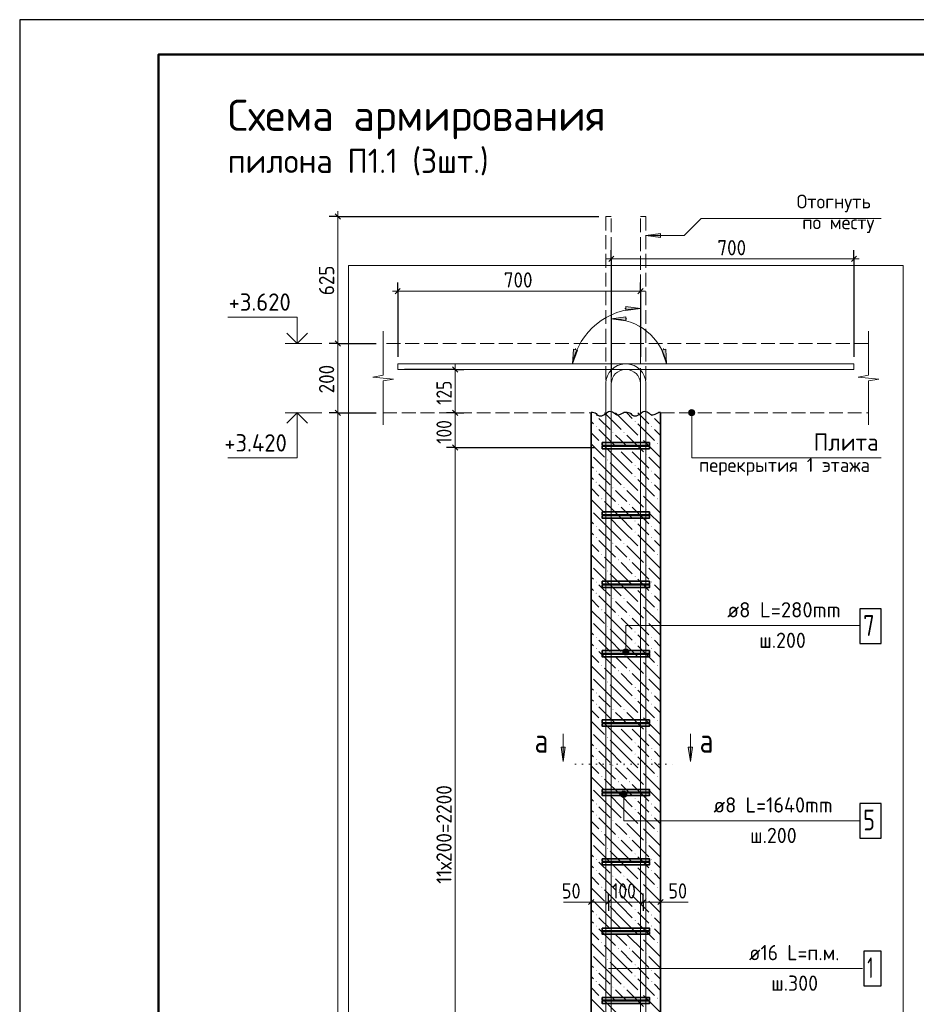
# Model space of a CAD drawing. Header units: millimetres. Extents: x 0 to 42000, y 0 to 29700.
# Tile 5 of 15: x 0 to 12930, y 15502 to 29700. Entities that reach past the tile are written whole.
import ezdxf

# ---------------------------------------------------------------- set-up
doc = ezdxf.new("R2010")
doc.units = ezdxf.units.MM
doc.linetypes.add('______2', pattern=[270, 200, -70])
doc.linetypes.add('______9', pattern=[100, 0, -100])
for name, color, linetype, lineweight in [('S1 Продольная арматура', 52, 'Continuous', 25), ('Standard', 7, 'Continuous', 25), ('ЖБ Перекрытие верхний уровень', 7, 'Continuous', 18), ('Заголовок чертежа', 7, 'Continuous', 25), ('Затяжка', 52, 'Continuous', 25), ('Позиционная метка диаметр_ шаг', 7, 'Continuous', 13), ('Позиционная метка линия выноска', 7, 'Continuous', 13), ('Примечания', 7, 'Continuous', 13), ('Размерная выноска', 7, 'Continuous', 13), ('Узлы символ', 7, 'Continuous', 25), ('Хомут', 52, 'Continuous', 25)]:
    doc.layers.add(name, color=color, linetype=linetype, lineweight=lineweight)
doc.layers.add('ЖБ Пилон', color=7, linetype='______2', lineweight=13, true_color=0xa0a0a0)
doc.styles.add('ISOCPEUR', font='txt')

msp = doc.modelspace()

# ---------------------------------------------------------------- hatches: boundary and pattern name
at = {"layer": 'ЖБ Пилон', "linetype": 'Continuous', "lineweight": 18, "transparency": 33554687}
for points in [[(8308, 23991), (8314, 23997), (8321, 23991), (8314, 23984)], [(9108, 23991), (9114, 23997), (9121, 23991), (9114, 23984)], [(8868, 23911), (8874, 23917), (8881, 23911), (8874, 23904)], [(8308, 23831), (8314, 23837), (8321, 23831), (8314, 23824)], [(8548, 23751), (8554, 23757), (8561, 23751), (8554, 23744)], [(8708, 23751), (8714, 23757), (8721, 23751), (8714, 23744)], [(9108, 23831), (9114, 23837), (9121, 23831), (9114, 23824)], [(8388, 23591), (8394, 23597), (8401, 23591), (8394, 23584)], [(8948, 23671), (8954, 23677), (8961, 23671), (8954, 23664)], [(9188, 23591), (9194, 23597), (9201, 23591), (9194, 23584)], [(8628, 23511), (8634, 23517), (8641, 23511), (8634, 23504)], [(8788, 23511), (8794, 23517), (8801, 23511), (8794, 23504)], [(9028, 23431), (9034, 23437), (9041, 23431), (9034, 23424)], [(8468, 23351), (8474, 23357), (8481, 23351), (8474, 23344)], [(8308, 23191), (8314, 23197), (8321, 23191), (8314, 23184)], [(8868, 23271), (8874, 23277), (8881, 23271), (8874, 23264)], [(9108, 23191), (9114, 23197), (9121, 23191), (9114, 23184)], [(8308, 23031), (8314, 23037), (8321, 23031), (8314, 23024)], [(8868, 23111), (8874, 23117), (8881, 23111), (8874, 23104)], [(9108, 23031), (9114, 23037), (9121, 23031), (9114, 23024)], [(8548, 22951), (8554, 22957), (8561, 22951), (8554, 22944)], [(8708, 22951), (8714, 22957), (8721, 22951), (8714, 22944)], [(8948, 22871), (8954, 22877), (8961, 22871), (8954, 22864)], [(8388, 22791), (8394, 22797), (8401, 22791), (8394, 22784)], [(8628, 22711), (8634, 22717), (8641, 22711), (8634, 22704)], [(8788, 22711), (8794, 22717), (8801, 22711), (8794, 22704)], [(9188, 22791), (9194, 22797), (9201, 22791), (9194, 22784)], [(9028, 22631), (9034, 22637), (9041, 22631), (9034, 22624)], [(8468, 22551), (8474, 22557), (8481, 22551), (8474, 22544)], [(8868, 22471), (8874, 22477), (8881, 22471), (8874, 22464)], [(8308, 22391), (8314, 22397), (8321, 22391), (8314, 22384)], [(8868, 22311), (8874, 22317), (8881, 22311), (8874, 22304)], [(9108, 22391), (9114, 22397), (9121, 22391), (9114, 22384)], [(8308, 22231), (8314, 22237), (8321, 22231), (8314, 22224)], [(8548, 22151), (8554, 22157), (8561, 22151), (8554, 22144)], [(8708, 22151), (8714, 22157), (8721, 22151), (8714, 22144)], [(9108, 22231), (9114, 22237), (9121, 22231), (9114, 22224)], [(8948, 22071), (8954, 22077), (8961, 22071), (8954, 22064)], [(8388, 21991), (8394, 21997), (8401, 21991), (8394, 21984)], [(8628, 21911), (8634, 21917), (8641, 21911), (8634, 21904)], [(8788, 21911), (8794, 21917), (8801, 21911), (8794, 21904)], [(9188, 21991), (9194, 21997), (9201, 21991), (9194, 21984)], [(8468, 21751), (8474, 21757), (8481, 21751), (8474, 21744)], [(9028, 21831), (9034, 21837), (9041, 21831), (9034, 21824)], [(8308, 21591), (8314, 21597), (8321, 21591), (8314, 21584)], [(8868, 21671), (8874, 21677), (8881, 21671), (8874, 21664)], [(9108, 21591), (9114, 21597), (9121, 21591), (9114, 21584)], [(8868, 21511), (8874, 21517), (8881, 21511), (8874, 21504)], [(8308, 21431), (8314, 21437), (8321, 21431), (8314, 21424)], [(8548, 21351), (8554, 21357), (8561, 21351), (8554, 21344)], [(8708, 21351), (8714, 21357), (8721, 21351), (8714, 21344)], [(9108, 21431), (9114, 21437), (9121, 21431), (9114, 21424)], [(8388, 21191), (8394, 21197), (8401, 21191), (8394, 21184)], [(8948, 21271), (8954, 21277), (8961, 21271), (8954, 21264)], [(9188, 21191), (9194, 21197), (9201, 21191), (9194, 21184)], [(8628, 21111), (8634, 21117), (8641, 21111), (8634, 21104)], [(8788, 21111), (8794, 21117), (8801, 21111), (8794, 21104)], [(9028, 21031), (9034, 21037), (9041, 21031), (9034, 21024)], [(8468, 20951), (8474, 20957), (8481, 20951), (8474, 20944)], [(8868, 20871), (8874, 20877), (8881, 20871), (8874, 20864)], [(8308, 20791), (8314, 20797), (8321, 20791), (8314, 20784)], [(9108, 20791), (9114, 20797), (9121, 20791), (9114, 20784)], [(8308, 20631), (8314, 20637), (8321, 20631), (8314, 20624)], [(8868, 20711), (8874, 20717), (8881, 20711), (8874, 20704)], [(9108, 20631), (9114, 20637), (9121, 20631), (9114, 20624)], [(8548, 20551), (8554, 20557), (8561, 20551), (8554, 20544)], [(8708, 20551), (8714, 20557), (8721, 20551), (8714, 20544)], [(8948, 20471), (8954, 20477), (8961, 20471), (8954, 20464)], [(8388, 20391), (8394, 20397), (8401, 20391), (8394, 20384)], [(8628, 20311), (8634, 20317), (8641, 20311), (8634, 20304)], [(8788, 20311), (8794, 20317), (8801, 20311), (8794, 20304)], [(9188, 20391), (9194, 20397), (9201, 20391), (9194, 20384)], [(9028, 20231), (9034, 20237), (9041, 20231), (9034, 20224)], [(8468, 20151), (8474, 20157), (8481, 20151), (8474, 20144)], [(8868, 20071), (8874, 20077), (8881, 20071), (8874, 20064)], [(8308, 19991), (8314, 19997), (8321, 19991), (8314, 19984)], [(8868, 19911), (8874, 19917), (8881, 19911), (8874, 19904)], [(9108, 19991), (9114, 19997), (9121, 19991), (9114, 19984)], [(8308, 19831), (8314, 19837), (8321, 19831), (8314, 19824)], [(8548, 19751), (8554, 19757), (8561, 19751), (8554, 19744)], [(8708, 19751), (8714, 19757), (8721, 19751), (8714, 19744)], [(9108, 19831), (9114, 19837), (9121, 19831), (9114, 19824)], [(8388, 19591), (8394, 19597), (8401, 19591), (8394, 19584)], [(8948, 19671), (8954, 19677), (8961, 19671), (8954, 19664)], [(9188, 19591), (9194, 19597), (9201, 19591), (9194, 19584)], [(8628, 19511), (8634, 19517), (8641, 19511), (8634, 19504)], [(8788, 19511), (8794, 19517), (8801, 19511), (8794, 19504)], [(8468, 19351), (8474, 19357), (8481, 19351), (8474, 19344)], [(9028, 19431), (9034, 19437), (9041, 19431), (9034, 19424)], [(8308, 19191), (8314, 19197), (8321, 19191), (8314, 19184)], [(8868, 19271), (8874, 19277), (8881, 19271), (8874, 19264)], [(9108, 19191), (9114, 19197), (9121, 19191), (9114, 19184)], [(8308, 19031), (8314, 19037), (8321, 19031), (8314, 19024)], [(8868, 19111), (8874, 19117), (8881, 19111), (8874, 19104)], [(9108, 19031), (9114, 19037), (9121, 19031), (9114, 19024)], [(8548, 18951), (8554, 18957), (8561, 18951), (8554, 18944)], [(8708, 18951), (8714, 18957), (8721, 18951), (8714, 18944)], [(8388, 18791), (8394, 18797), (8401, 18791), (8394, 18784)], [(8948, 18871), (8954, 18877), (8961, 18871), (8954, 18864)], [(9188, 18791), (9194, 18797), (9201, 18791), (9194, 18784)], [(8628, 18711), (8634, 18717), (8641, 18711), (8634, 18704)], [(8788, 18711), (8794, 18717), (8801, 18711), (8794, 18704)], [(9028, 18631), (9034, 18637), (9041, 18631), (9034, 18624)], [(8468, 18551), (8474, 18557), (8481, 18551), (8474, 18544)], [(8868, 18471), (8874, 18477), (8881, 18471), (8874, 18464)], [(8308, 18391), (8314, 18397), (8321, 18391), (8314, 18384)], [(8868, 18311), (8874, 18317), (8881, 18311), (8874, 18304)], [(9108, 18391), (9114, 18397), (9121, 18391), (9114, 18384)], [(8308, 18231), (8314, 18237), (8321, 18231), (8314, 18224)], [(9108, 18231), (9114, 18237), (9121, 18231), (9114, 18224)], [(8548, 18151), (8554, 18157), (8561, 18151), (8554, 18144)], [(8708, 18151), (8714, 18157), (8721, 18151), (8714, 18144)], [(8948, 18071), (8954, 18077), (8961, 18071), (8954, 18064)], [(8388, 17991), (8394, 17997), (8401, 17991), (8394, 17984)], [(8628, 17911), (8634, 17917), (8641, 17911), (8634, 17904)], [(8788, 17911), (8794, 17917), (8801, 17911), (8794, 17904)], [(9188, 17991), (9194, 17997), (9201, 17991), (9194, 17984)], [(8468, 17751), (8474, 17757), (8481, 17751), (8474, 17744)], [(9028, 17831), (9034, 17837), (9041, 17831), (9034, 17824)], [(8868, 17671), (8874, 17677), (8881, 17671), (8874, 17664)], [(8308, 17591), (8314, 17597), (8321, 17591), (8314, 17584)], [(8868, 17511), (8874, 17517), (8881, 17511), (8874, 17504)], [(9108, 17591), (9114, 17597), (9121, 17591), (9114, 17584)], [(8308, 17431), (8314, 17437), (8321, 17431), (8314, 17424)], [(8548, 17351), (8554, 17357), (8561, 17351), (8554, 17344)], [(8708, 17351), (8714, 17357), (8721, 17351), (8714, 17344)], [(9108, 17431), (9114, 17437), (9121, 17431), (9114, 17424)], [(8388, 17191), (8394, 17197), (8401, 17191), (8394, 17184)], [(8948, 17271), (8954, 17277), (8961, 17271), (8954, 17264)], [(9188, 17191), (9194, 17197), (9201, 17191), (9194, 17184)], [(8628, 17111), (8634, 17117), (8641, 17111), (8634, 17104)], [(8788, 17111), (8794, 17117), (8801, 17111), (8794, 17104)], [(8468, 16951), (8474, 16957), (8481, 16951), (8474, 16944)], [(9028, 17031), (9034, 17037), (9041, 17031), (9034, 17024)], [(8308, 16791), (8314, 16797), (8321, 16791), (8314, 16784)], [(8868, 16871), (8874, 16877), (8881, 16871), (8874, 16864)], [(9108, 16791), (9114, 16797), (9121, 16791), (9114, 16784)], [(8308, 16631), (8314, 16637), (8321, 16631), (8314, 16624)], [(8868, 16711), (8874, 16717), (8881, 16711), (8874, 16704)], [(9108, 16631), (9114, 16637), (9121, 16631), (9114, 16624)], [(8548, 16551), (8554, 16557), (8561, 16551), (8554, 16544)], [(8708, 16551), (8714, 16557), (8721, 16551), (8714, 16544)], [(8948, 16471), (8954, 16477), (8961, 16471), (8954, 16464)], [(8388, 16391), (8394, 16397), (8401, 16391), (8394, 16384)], [(9188, 16391), (9194, 16397), (9201, 16391), (9194, 16384)], [(8628, 16311), (8634, 16317), (8641, 16311), (8634, 16304)], [(8788, 16311), (8794, 16317), (8801, 16311), (8794, 16304)], [(9028, 16231), (9034, 16237), (9041, 16231), (9034, 16224)], [(8468, 16151), (8474, 16157), (8481, 16151), (8474, 16144)], [(8868, 16071), (8874, 16077), (8881, 16071), (8874, 16064)], [(8308, 15991), (8314, 15997), (8321, 15991), (8314, 15984)], [(8868, 15911), (8874, 15917), (8881, 15911), (8874, 15904)], [(9108, 15991), (9114, 15997), (9121, 15991), (9114, 15984)], [(8308, 15831), (8314, 15837), (8321, 15831), (8314, 15824)], [(9108, 15831), (9114, 15837), (9121, 15831), (9114, 15824)], [(8548, 15751), (8554, 15757), (8561, 15751), (8554, 15744)], [(8708, 15751), (8714, 15757), (8721, 15751), (8714, 15744)], [(8948, 15671), (8954, 15677), (8961, 15671), (8954, 15664)], [(8388, 15591), (8394, 15597), (8401, 15591), (8394, 15584)], [(8628, 15511), (8634, 15517), (8641, 15511), (8634, 15504)], [(8788, 15511), (8794, 15517), (8801, 15511), (8794, 15504)], [(9188, 15591), (9194, 15597), (9201, 15591), (9194, 15584)]]:
    msp.add_hatch(color=7, dxfattribs=at).paths.add_polyline_path(points, flags=16)
at = {"layer": 'Позиционная метка линия выноска', "linetype": 'Continuous', "lineweight": 13, "transparency": 33554687}
for points in [[(9731, 24054), (9653, 24054), (9647, 24032)], [(9731, 24054), (9647, 24032), (9737, 24032)], [(9737, 24032), (9647, 24032), (9653, 24009)], [(9715, 24070), (9670, 24070), (9653, 24054)], [(9715, 24070), (9653, 24054), (9731, 24054)], [(9737, 24032), (9653, 24009), (9731, 24009)], [(9731, 24009), (9653, 24009), (9670, 23993)], [(9670, 24070), (9715, 24070), (9692, 24077)], [(9731, 24009), (9670, 23993), (9715, 23993)], [(9715, 23993), (9670, 23993), (9692, 23987)], [(8780, 20604), (8703, 20604), (8696, 20582)], [(8780, 20604), (8696, 20582), (8786, 20582)], [(8764, 20620), (8719, 20620), (8703, 20604)], [(8764, 20620), (8703, 20604), (8780, 20604)], [(8719, 20620), (8764, 20620), (8741, 20627)], [(8786, 20582), (8696, 20582), (8703, 20559)], [(8786, 20582), (8703, 20559), (8780, 20559)], [(8780, 20559), (8703, 20559), (8719, 20543)], [(8780, 20559), (8719, 20543), (8764, 20543)], [(8764, 20543), (8719, 20543), (8741, 20537)], [(8666, 18532), (8756, 18532), (8750, 18554)], [(8666, 18532), (8750, 18554), (8673, 18554)], [(8673, 18509), (8756, 18532), (8666, 18532)], [(8673, 18554), (8750, 18554), (8734, 18570)], [(8673, 18554), (8734, 18570), (8689, 18570)], [(8673, 18509), (8750, 18509), (8756, 18532)], [(8689, 18493), (8750, 18509), (8673, 18509)], [(8689, 18570), (8734, 18570), (8711, 18577)], [(8689, 18493), (8734, 18493), (8750, 18509)], [(8734, 18493), (8689, 18493), (8711, 18487)]]:
    msp.add_hatch(color=7, dxfattribs=at).paths.add_polyline_path(points)
at = {"layer": 'Примечания', "linetype": 'Continuous', "lineweight": 13, "transparency": 33554687}
for points in [[(9241, 26619), (9031, 26589), (9241, 26559)], [(8741, 25417), (8531, 25387), (8741, 25357)], [(7985, 24949), (7972, 24737), (8043, 24936)]]:
    msp.add_hatch(color=7, dxfattribs=at).paths.add_polyline_path(points)
for points in [[(8741, 25566), (8951, 25536), (8741, 25506)], [(9316, 24948), (9329, 24737), (9258, 24936)]]:
    msp.add_hatch(color=7, dxfattribs=at).paths.add_polyline_path(points, flags=16)
at = {"layer": 'Узлы символ', "linetype": 'Continuous', "lineweight": 13, "transparency": 33554687}
for points in [[(7868, 19212), (7838, 19002), (7808, 19212)], [(9702, 19212), (9672, 19002), (9642, 19212)]]:
    msp.add_hatch(color=7, dxfattribs=at).paths.add_polyline_path(points, flags=16)

# ---------------------------------------------------------------- linework, layer by layer
at = {"layer": 'S1 Продольная арматура', "color": 7, "linetype": 'Continuous', "lineweight": 18, "transparency": 33554687}
for points in [[(8951, 6132), (8951, 24457), (8946, 24494), (8934, 24532), (8914, 24567), (8890, 24596), (8862, 24619), (8827, 24639), (8789, 24652), (8751, 24657), (5451, 24657), (5451, 24737), (8757, 24737), (8807, 24730), (8859, 24713), (8907, 24686), (8947, 24653), (8980, 24613), (9007, 24565), (9024, 24513), (9031, 24462), (9031, 6132), (8951, 6132)], [(8951, 6132), (8951, 24457), (8946, 24494), (8934, 24532), (8914, 24567), (8890, 24596), (8862, 24619), (8827, 24639), (8789, 24652), (8751, 24657), (5451, 24657), (5451, 24737), (8757, 24737), (8807, 24730), (8859, 24713), (8907, 24686), (8947, 24653), (8980, 24613), (9007, 24565), (9024, 24513), (9031, 24462), (9031, 6132), (8951, 6132)], [(8951, 6132), (8951, 24457), (8946, 24494), (8934, 24532), (8914, 24567), (8890, 24596), (8862, 24619), (8827, 24639), (8789, 24652), (8751, 24657), (5451, 24657), (5451, 24737), (8757, 24737), (8807, 24730), (8859, 24713), (8907, 24686), (8947, 24653), (8980, 24613), (9007, 24565), (9024, 24513), (9031, 24462), (9031, 6132), (8951, 6132)], [(8951, 6132), (8951, 24457), (8946, 24494), (8934, 24532), (8914, 24567), (8890, 24596), (8862, 24619), (8827, 24639), (8789, 24652), (8751, 24657), (5451, 24657), (5451, 24737), (8757, 24737), (8807, 24730), (8859, 24713), (8907, 24686), (8947, 24653), (8980, 24613), (9007, 24565), (9024, 24513), (9031, 24462), (9031, 6132), (8951, 6132)], [(8951, 6132), (8951, 24457), (8946, 24494), (8934, 24532), (8914, 24567), (8890, 24596), (8862, 24619), (8827, 24639), (8789, 24652), (8751, 24657), (5451, 24657), (5451, 24737), (8757, 24737), (8807, 24730), (8859, 24713), (8907, 24686), (8947, 24653), (8980, 24613), (9007, 24565), (9024, 24513), (9031, 24462), (9031, 6132), (8951, 6132)], [(8951, 6132), (8951, 24457), (8946, 24494), (8934, 24532), (8914, 24567), (8890, 24596), (8862, 24619), (8827, 24639), (8789, 24652), (8751, 24657), (5451, 24657), (5451, 24737), (8757, 24737), (8807, 24730), (8859, 24713), (8907, 24686), (8947, 24653), (8980, 24613), (9007, 24565), (9024, 24513), (9031, 24462), (9031, 6132), (8951, 6132)], [(8451, 6132), (8451, 24462), (8458, 24513), (8476, 24565), (8502, 24613), (8536, 24653), (8575, 24686), (8623, 24713), (8676, 24730), (8726, 24737), (12031, 24737), (12031, 24657), (8731, 24657), (8694, 24652), (8656, 24639), (8621, 24619), (8592, 24596), (8569, 24567), (8549, 24532), (8537, 24494), (8531, 24457), (8531, 6132), (8451, 6132)], [(8451, 6132), (8451, 24462), (8458, 24513), (8476, 24565), (8502, 24613), (8536, 24653), (8575, 24686), (8623, 24713), (8676, 24730), (8726, 24737), (12031, 24737), (12031, 24657), (8731, 24657), (8694, 24652), (8656, 24639), (8621, 24619), (8592, 24596), (8569, 24567), (8549, 24532), (8537, 24494), (8531, 24457), (8531, 6132), (8451, 6132)], [(8451, 6132), (8451, 24462), (8458, 24513), (8476, 24565), (8502, 24613), (8536, 24653), (8575, 24686), (8623, 24713), (8676, 24730), (8726, 24737), (12031, 24737), (12031, 24657), (8731, 24657), (8694, 24652), (8656, 24639), (8621, 24619), (8592, 24596), (8569, 24567), (8549, 24532), (8537, 24494), (8531, 24457), (8531, 6132), (8451, 6132)], [(8451, 6132), (8451, 24462), (8458, 24513), (8476, 24565), (8502, 24613), (8536, 24653), (8575, 24686), (8623, 24713), (8676, 24730), (8726, 24737), (12031, 24737), (12031, 24657), (8731, 24657), (8694, 24652), (8656, 24639), (8621, 24619), (8592, 24596), (8569, 24567), (8549, 24532), (8537, 24494), (8531, 24457), (8531, 6132), (8451, 6132)], [(8451, 6132), (8451, 24462), (8458, 24513), (8476, 24565), (8502, 24613), (8536, 24653), (8575, 24686), (8623, 24713), (8676, 24730), (8726, 24737), (12031, 24737), (12031, 24657), (8731, 24657), (8694, 24652), (8656, 24639), (8621, 24619), (8592, 24596), (8569, 24567), (8549, 24532), (8537, 24494), (8531, 24457), (8531, 6132), (8451, 6132)], [(8451, 6132), (8451, 24462), (8458, 24513), (8476, 24565), (8502, 24613), (8536, 24653), (8575, 24686), (8623, 24713), (8676, 24730), (8726, 24737), (12031, 24737), (12031, 24657), (8731, 24657), (8694, 24652), (8656, 24639), (8621, 24619), (8592, 24596), (8569, 24567), (8549, 24532), (8537, 24494), (8531, 24457), (8531, 6132), (8451, 6132)]]:
    msp.add_lwpolyline(points, dxfattribs=at)
at = {"layer": 'S1 Продольная арматура', "color": 7, "linetype": 'Continuous', "lineweight": 25, "transparency": 33554687}
msp.add_lwpolyline([(12174, 15770), (12424, 15770), (12424, 16270), (12174, 16270), (12174, 15770)], dxfattribs=at)
at = {"layer": 'Standard', "color": 7, "linetype": 'Continuous', "lineweight": 25, "transparency": 33554687}
for p, q in [((2000, 29200), (2000, 1058)), ((4549, 26900), (4624, 26825)), ((8494, 26214), (8569, 26289)), ((11994, 26214), (12069, 26289)), ((5414, 25749), (5489, 25824)), ((8914, 25749), (8989, 25824)), ((4549, 25069), (4624, 24994)), ((6317, 24619), (6242, 24694)), ((4549, 24069), (4624, 23994)), ((6317, 23994), (6242, 24069)), ((6317, 23494), (6242, 23569)), ((8204, 16939), (8279, 17014)), ((8454, 16939), (8529, 17014)), ((8954, 16939), (9029, 17014)), ((9204, 16939), (9279, 17014))]:
    msp.add_line(p, q, dxfattribs=at)
at = {"layer": 'Standard', "color": 7, "linetype": 'Continuous', "lineweight": -3, "transparency": 33554687}
for p, q in [((4586, 26862), (4461, 26862)), ((4586, 26862), (4711, 26862)), ((4586, 26862), (8351, 26862)), ((8531, 26252), (8531, 26377)), ((12031, 26252), (12031, 26377)), ((8531, 26252), (8531, 26127)), ((8531, 26252), (8531, 24557)), ((12031, 26252), (12031, 26127)), ((12031, 26252), (12031, 24837)), ((5451, 25787), (5451, 25912)), ((8951, 25787), (8951, 25912)), ((5451, 25787), (5451, 25662)), ((5451, 25787), (5451, 24837)), ((8951, 25787), (8951, 25662)), ((8951, 25787), (8951, 24837)), ((4586, 25032), (4461, 25032)), ((4586, 25032), (4711, 25032)), ((4586, 25032), (5141, 25032)), ((6279, 24657), (5551, 24657)), ((6279, 24657), (6154, 24657)), ((6279, 24657), (6404, 24657)), ((4586, 24032), (4461, 24032)), ((4586, 24032), (4711, 24032)), ((4586, 24032), (5141, 24032)), ((6279, 24032), (6154, 24032)), ((6279, 24032), (6404, 24032)), ((6279, 24032), (6282, 24032)), ((6279, 23532), (6154, 23532)), ((6279, 23532), (6404, 23532)), ((6279, 23532), (8301, 23532)), ((8241, 16977), (8241, 17102)), ((8491, 16977), (8491, 17102)), ((8991, 16977), (8991, 17102)), ((9241, 16977), (9241, 17102)), ((8241, 16977), (8241, 16852)), ((8241, 16977), (8241, 16977)), ((8491, 16977), (8491, 16852)), ((8491, 16977), (8491, 16977)), ((8991, 16977), (8991, 16852)), ((8991, 16977), (8991, 16976)), ((9241, 16977), (9241, 16852)), ((9241, 16977), (9241, 16977))]:
    msp.add_line(p, q, dxfattribs=at)
at = {"layer": 'Standard', "color": 7, "linetype": 'Continuous', "lineweight": 13, "transparency": 33554687}
for p, q in [((4586, 26862), (4586, 26937)), ((8531, 26252), (8456, 26252)), ((8531, 26252), (12031, 26252)), ((12031, 26252), (12106, 26252)), ((5451, 25787), (5376, 25787)), ((5451, 25787), (8951, 25787)), ((8951, 25787), (9026, 25787)), ((4356, 25032), (3826, 25032)), ((4586, 25032), (4586, 24032)), ((6279, 24657), (6279, 24732)), ((6279, 24032), (6279, 24657)), ((4356, 24032), (3826, 24032)), ((4586, 24032), (4586, 6132)), ((6279, 23532), (6279, 24032)), ((6279, 12532), (6279, 23532)), ((8241, 16977), (8166, 16977)), ((8241, 16977), (8491, 16977)), ((8491, 16977), (8991, 16977)), ((8991, 16977), (9241, 16977)), ((9241, 16977), (9316, 16977))]:
    msp.add_line(p, q, dxfattribs=at)
at = {"layer": 'Standard', "color": 7, "linetype": 'Continuous', "lineweight": 25, "transparency": 33554687}
msp.add_lwpolyline([(0, 0), (42000, 0), (42000, 29700), (0, 29700), (0, 0)], close=True, dxfattribs=at)
at = {"layer": 'Standard', "color": 7, "linetype": 'Continuous', "lineweight": 50, "transparency": 33554687}
msp.add_lwpolyline([(2000, 29200), (41500, 29200), (41500, 500), (2000, 500), (2000, 29200)], close=True, dxfattribs=at)
at = {"layer": 'Standard', "color": 7, "linetype": 'Continuous', "lineweight": 35, "transparency": 33554687}
for points in [[(23000, 29200), (2000, 29200), (2000, 500), (23000, 500), (23000, 29200)], [(4148, 25180), (4000, 25032), (3852, 25180)], [(4148, 23883), (4000, 24032), (3852, 23883)]]:
    msp.add_lwpolyline(points, dxfattribs=at)
at = {"layer": 'Standard', "color": 7, "linetype": 'Continuous', "lineweight": 13, "transparency": 33554687}
for points in [[(4586, 26862), (4586, 25625), (4586, 25625), (4586, 25032)], [(4000, 25032), (4000, 25412), (3000, 25412)], [(4000, 24032), (4000, 23382), (3000, 23382)]]:
    msp.add_lwpolyline(points, dxfattribs=at)
at = {"layer": 'Standard', "color": 254, "linetype": 'Continuous', "lineweight": 18, "true_color": 0xc4c4ff, "transparency": 33554687}
msp.add_lwpolyline([(4741, 3632), (12741, 3632), (12741, 26156), (4741, 26156), (4741, 3632)], dxfattribs=at)
at = {"layer": 'ЖБ Перекрытие верхний уровень', "color": 7, "linetype": '______2', "lineweight": 18, "transparency": 33554687}
for p, q in [((12241, 25032), (5241, 25032)), ((5241, 24032), (8241, 24032)), ((9241, 24032), (12241, 24032))]:
    msp.add_line(p, q, dxfattribs=at)
at = {"layer": 'ЖБ Пилон', "color": 7, "linetype": 'Continuous', "lineweight": 35, "transparency": 33554687}
for p, q in [((8241, 24032), (8241, 6132)), ((9241, 6132), (9241, 24032))]:
    msp.add_line(p, q, dxfattribs=at)
at = {"layer": 'ЖБ Пилон', "color": 9, "linetype": 'Continuous', "lineweight": 18, "true_color": 0xc7c7c7, "transparency": 33554687}
for p, q in [((8273, 24032), (8274, 24031)), ((8514, 23951), (8433, 24032)), ((8593, 24032), (8674, 23951)), ((8753, 24032), (8834, 23951)), ((8994, 23951), (8914, 24031)), ((9073, 24032), (9074, 24031)), ((9241, 24024), (9233, 24032)), ((8274, 23871), (8241, 23904)), ((8354, 23951), (8514, 23791)), ((8514, 23951), (8674, 23791)), ((8674, 23951), (8914, 23711)), ((8914, 23871), (9154, 23631)), ((9074, 23871), (8994, 23951)), ((9154, 23951), (9241, 23864)), ((8241, 23743), (8354, 23631)), ((8354, 23791), (8594, 23551)), ((8674, 23631), (8594, 23711)), ((8754, 23711), (8994, 23471)), ((9154, 23791), (9241, 23704)), ((8241, 23583), (8434, 23391)), ((8754, 23551), (8674, 23631)), ((8994, 23631), (9234, 23391)), ((8674, 23311), (8434, 23551)), ((8674, 23471), (8834, 23311)), ((8834, 23471), (9074, 23231)), ((9241, 23543), (9234, 23551)), ((8514, 23151), (8274, 23391)), ((8514, 23311), (8674, 23151)), ((8674, 23311), (8834, 23151)), ((9241, 23224), (9074, 23391)), ((8241, 23263), (8274, 23231)), ((8354, 23151), (8514, 22991)), ((8514, 23151), (8674, 22991)), ((8674, 23151), (8914, 22911)), ((8994, 23151), (8914, 23231)), ((9074, 23071), (8994, 23151)), ((9154, 23151), (9241, 23064)), ((8274, 23071), (8241, 23104)), ((8914, 23071), (9154, 22831)), ((8241, 22943), (8354, 22831)), ((8354, 22991), (8594, 22751)), ((8674, 22831), (8594, 22911)), ((8754, 22911), (8994, 22671)), ((9154, 22991), (9241, 22904)), ((8241, 22783), (8434, 22591)), ((8674, 22511), (8434, 22751)), ((8754, 22751), (8674, 22831)), ((8994, 22831), (9234, 22591)), ((9241, 22743), (9234, 22751)), ((8514, 22351), (8274, 22591)), ((8674, 22671), (8834, 22511)), ((8834, 22671), (9074, 22431)), ((9241, 22424), (9074, 22591)), ((8241, 22463), (8274, 22431)), ((8514, 22511), (8674, 22351)), ((8674, 22511), (8834, 22351)), ((8274, 22271), (8241, 22304)), ((8354, 22351), (8514, 22191)), ((8514, 22351), (8674, 22191)), ((8674, 22351), (8914, 22111)), ((8994, 22351), (8914, 22431)), ((9074, 22271), (8994, 22351)), ((9154, 22351), (9241, 22264)), ((8354, 22191), (8594, 21951)), ((8914, 22271), (9154, 22031)), ((9154, 22191), (9241, 22104)), ((8241, 22143), (8354, 22031)), ((8674, 22031), (8594, 22111)), ((8754, 21951), (8674, 22031)), ((8754, 22111), (8994, 21871)), ((8994, 22031), (9234, 21791)), ((8241, 21983), (8434, 21791)), ((8674, 21711), (8434, 21951)), ((8674, 21871), (8834, 21711)), ((8834, 21871), (9074, 21631)), ((9241, 21943), (9234, 21951)), ((8514, 21551), (8274, 21791)), ((9241, 21624), (9074, 21791)), ((8241, 21663), (8274, 21631)), ((8514, 21711), (8674, 21551)), ((8674, 21711), (8834, 21551)), ((8994, 21551), (8914, 21631)), ((8274, 21471), (8241, 21504)), ((8354, 21551), (8514, 21391)), ((8514, 21551), (8674, 21391)), ((8674, 21551), (8914, 21311)), ((8914, 21471), (9154, 21231)), ((9074, 21471), (8994, 21551)), ((9154, 21551), (9241, 21464)), ((8241, 21343), (8354, 21231)), ((8354, 21391), (8594, 21151)), ((8674, 21231), (8594, 21311)), ((8754, 21311), (8994, 21071)), ((9154, 21391), (9241, 21304)), ((8241, 21183), (8434, 20991)), ((8754, 21151), (8674, 21231)), ((8994, 21231), (9234, 20991)), ((8674, 20911), (8434, 21151)), ((8674, 21071), (8834, 20911)), ((8834, 21071), (9074, 20831)), ((9241, 21143), (9234, 21151)), ((8514, 20751), (8274, 20991)), ((8514, 20911), (8674, 20751)), ((8674, 20911), (8834, 20751)), ((9241, 20824), (9074, 20991)), ((8241, 20863), (8274, 20831)), ((8354, 20751), (8514, 20591)), ((8514, 20751), (8674, 20591)), ((8674, 20751), (8914, 20511)), ((8994, 20751), (8914, 20831)), ((9074, 20671), (8994, 20751)), ((9154, 20751), (9241, 20664)), ((8274, 20671), (8241, 20704)), ((8354, 20591), (8594, 20351)), ((8914, 20671), (9154, 20431)), ((9154, 20591), (9241, 20504)), ((8241, 20543), (8354, 20431)), ((8674, 20431), (8594, 20511)), ((8754, 20511), (8994, 20271)), ((8241, 20383), (8434, 20191)), ((8674, 20111), (8434, 20351)), ((8754, 20351), (8674, 20431)), ((8994, 20431), (9234, 20191)), ((9241, 20343), (9234, 20351)), ((8514, 19951), (8274, 20191)), ((8674, 20271), (8834, 20111)), ((8834, 20271), (9074, 20031)), ((9241, 20024), (9074, 20191)), ((8241, 20063), (8274, 20031)), ((8514, 20111), (8674, 19951)), ((8674, 20111), (8834, 19951)), ((8994, 19951), (8914, 20031)), ((8274, 19871), (8241, 19904)), ((8354, 19951), (8514, 19791)), ((8514, 19951), (8674, 19791)), ((8674, 19951), (8914, 19711)), ((9074, 19871), (8994, 19951)), ((9154, 19951), (9241, 19864)), ((8241, 19743), (8354, 19631)), ((8354, 19791), (8594, 19551)), ((8914, 19871), (9154, 19631)), ((9154, 19791), (9241, 19704)), ((8674, 19631), (8594, 19711)), ((8754, 19551), (8674, 19631)), ((8754, 19711), (8994, 19471)), ((8994, 19631), (9234, 19391)), ((8241, 19583), (8434, 19391)), ((8674, 19311), (8434, 19551)), ((8674, 19471), (8834, 19311)), ((8834, 19471), (9074, 19231)), ((9241, 19543), (9234, 19551)), ((8514, 19151), (8274, 19391)), ((8514, 19311), (8674, 19151)), ((8674, 19311), (8834, 19151)), ((9241, 19223), (9074, 19391)), ((8241, 19263), (8274, 19231)), ((8994, 19151), (8914, 19231)), ((8274, 19071), (8241, 19103)), ((8354, 19151), (8514, 18991)), ((8514, 19151), (8674, 18991)), ((8674, 19151), (8914, 18911)), ((8914, 19071), (9154, 18831)), ((9074, 19071), (8994, 19151)), ((9154, 19151), (9241, 19063)), ((8241, 18943), (8354, 18831)), ((8354, 18991), (8594, 18751)), ((8674, 18831), (8594, 18911)), ((8754, 18911), (8994, 18671)), ((9154, 18991), (9241, 18903)), ((8241, 18783), (8434, 18591)), ((8674, 18511), (8434, 18751)), ((8754, 18751), (8674, 18831)), ((8994, 18831), (9234, 18591)), ((9241, 18743), (9234, 18751)), ((8674, 18671), (8834, 18511)), ((8834, 18671), (9074, 18431)), ((8241, 18463), (8274, 18431)), ((8514, 18351), (8274, 18591)), ((8514, 18511), (8674, 18351)), ((8674, 18511), (8834, 18351)), ((9241, 18423), (9074, 18591)), ((8354, 18351), (8514, 18191)), ((8514, 18351), (8674, 18191)), ((8674, 18351), (8914, 18111)), ((8994, 18351), (8914, 18431)), ((9074, 18271), (8994, 18351)), ((9154, 18351), (9241, 18263)), ((8274, 18271), (8241, 18303)), ((8354, 18191), (8594, 17951)), ((8914, 18271), (9154, 18031)), ((9154, 18191), (9241, 18103)), ((8241, 18143), (8354, 18031)), ((8674, 18031), (8594, 18111)), ((8754, 18111), (8994, 17871)), ((8241, 17983), (8434, 17791)), ((8674, 17711), (8434, 17951)), ((8754, 17951), (8674, 18031)), ((8994, 18031), (9234, 17791)), ((9241, 17943), (9234, 17951)), ((8514, 17551), (8274, 17791)), ((8674, 17871), (8834, 17711)), ((8834, 17871), (9074, 17631)), ((9241, 17623), (9074, 17791)), ((8241, 17663), (8274, 17631)), ((8514, 17711), (8674, 17551)), ((8674, 17711), (8834, 17551)), ((8994, 17551), (8914, 17631)), ((8274, 17471), (8241, 17503)), ((8354, 17551), (8514, 17391)), ((8514, 17551), (8674, 17391)), ((8674, 17551), (8914, 17311)), ((8914, 17471), (9154, 17231)), ((9074, 17471), (8994, 17551)), ((9154, 17551), (9241, 17463)), ((8241, 17343), (8354, 17231)), ((8354, 17391), (8594, 17151)), ((9154, 17391), (9241, 17303)), ((8241, 17183), (8434, 16991)), ((8674, 17231), (8594, 17311)), ((8754, 17151), (8674, 17231)), ((8754, 17311), (8994, 17071)), ((8994, 17231), (9234, 16991)), ((8674, 16911), (8434, 17151)), ((8674, 17071), (8834, 16911)), ((8834, 17071), (9074, 16831)), ((9241, 17143), (9234, 17151)), ((8514, 16751), (8274, 16991)), ((8514, 16911), (8674, 16751)), ((8674, 16911), (8834, 16751)), ((9241, 16823), (9074, 16991)), ((8241, 16863), (8274, 16831)), ((8994, 16751), (8914, 16831)), ((8274, 16671), (8241, 16703)), ((8354, 16751), (8514, 16591)), ((8514, 16751), (8674, 16591)), ((8674, 16751), (8914, 16511)), ((8914, 16671), (9154, 16431)), ((9074, 16671), (8994, 16751)), ((9154, 16751), (9241, 16663)), ((8241, 16543), (8354, 16431)), ((8354, 16591), (8594, 16351)), ((8674, 16431), (8594, 16511)), ((8754, 16511), (8994, 16271)), ((9154, 16591), (9241, 16503)), ((8241, 16383), (8434, 16191)), ((8674, 16111), (8434, 16351)), ((8754, 16351), (8674, 16431)), ((8994, 16431), (9234, 16191)), ((9241, 16343), (9234, 16351)), ((8514, 15951), (8274, 16191)), ((8674, 16271), (8834, 16111)), ((8834, 16271), (9074, 16031)), ((9241, 16023), (9074, 16191)), ((8241, 16063), (8274, 16031)), ((8514, 16111), (8674, 15951)), ((8674, 16111), (8834, 15951)), ((8274, 15871), (8241, 15903)), ((8354, 15951), (8514, 15791)), ((8514, 15951), (8674, 15791)), ((8674, 15951), (8914, 15711)), ((8994, 15951), (8914, 16031)), ((9074, 15871), (8994, 15951)), ((9154, 15951), (9241, 15863)), ((8354, 15791), (8594, 15551)), ((8914, 15871), (9154, 15631)), ((9154, 15791), (9241, 15703)), ((8241, 15743), (8354, 15631)), ((8674, 15631), (8594, 15711)), ((8754, 15551), (8674, 15631)), ((8754, 15711), (8994, 15471)), ((8994, 15631), (9234, 15391)), ((8241, 15583), (8434, 15391)), ((8674, 15311), (8434, 15551)), ((9241, 15543), (9234, 15551))]:
    msp.add_line(p, q, dxfattribs=at)
at = {"layer": 'Затяжка', "color": 7, "linetype": 'Continuous', "lineweight": 35, "transparency": 33554687}
for points in [[(8401, 23602), (9081, 23602), (9081, 23562), (8401, 23562), (8401, 23602)], [(8401, 23602), (9081, 23602), (9081, 23562), (8401, 23562), (8401, 23602)], [(8401, 22602), (9081, 22602), (9081, 22562), (8401, 22562), (8401, 22602)], [(8401, 22602), (9081, 22602), (9081, 22562), (8401, 22562), (8401, 22602)], [(8401, 21602), (9081, 21602), (9081, 21562), (8401, 21562), (8401, 21602)], [(8401, 21602), (9081, 21602), (9081, 21562), (8401, 21562), (8401, 21602)], [(8401, 20602), (9081, 20602), (9081, 20562), (8401, 20562), (8401, 20602)], [(8401, 20602), (9081, 20602), (9081, 20562), (8401, 20562), (8401, 20602)], [(8401, 19602), (9081, 19602), (9081, 19562), (8401, 19562), (8401, 19602)], [(8401, 19602), (9081, 19602), (9081, 19562), (8401, 19562), (8401, 19602)], [(8401, 18602), (9081, 18602), (9081, 18562), (8401, 18562), (8401, 18602)], [(8401, 18602), (9081, 18602), (9081, 18562), (8401, 18562), (8401, 18602)], [(8401, 17602), (9081, 17602), (9081, 17562), (8401, 17562), (8401, 17602)], [(8401, 17602), (9081, 17602), (9081, 17562), (8401, 17562), (8401, 17602)], [(8401, 16602), (9081, 16602), (9081, 16562), (8401, 16562), (8401, 16602)], [(8401, 16602), (9081, 16602), (9081, 16562), (8401, 16562), (8401, 16602)], [(8401, 15602), (9081, 15602), (9081, 15562), (8401, 15562), (8401, 15602)], [(8401, 15602), (9081, 15602), (9081, 15562), (8401, 15562), (8401, 15602)]]:
    msp.add_lwpolyline(points, dxfattribs=at)
at = {"layer": 'Затяжка', "color": 7, "linetype": 'Continuous', "lineweight": 25, "transparency": 33554687}
msp.add_lwpolyline([(12114, 20704), (12424, 20704), (12424, 21204), (12114, 21204), (12114, 20704)], dxfattribs=at)
at = {"layer": 'Позиционная метка линия выноска', "color": 7, "linetype": 'Continuous', "lineweight": 13, "transparency": 33554687}
for p, q in [((9647, 24032), (9647, 24032)), ((9692, 24077), (9692, 24077)), ((9737, 24032), (9737, 24032)), ((9692, 23987), (9692, 23987)), ((8741, 20627), (8741, 20627)), ((8696, 20582), (8696, 20582)), ((8741, 20537), (8741, 20537)), ((8786, 20582), (8786, 20582)), ((8666, 18532), (8666, 18532)), ((8711, 18577), (8711, 18577)), ((8711, 18487), (8711, 18487)), ((8756, 18532), (8756, 18532)), ((8491, 16020), (12154, 16020))]:
    msp.add_line(p, q, dxfattribs=at)
for points in [[(9692, 24032), (9692, 23380), (12424, 23380)], [(12114, 20964), (8741, 20964), (8741, 20582)], [(12104, 18150), (8711, 18150), (8711, 18532)]]:
    msp.add_lwpolyline(points, dxfattribs=at)
for centre in [(9692, 24032), (8741, 20582), (8711, 18532)]:
    msp.add_circle(centre, 45, dxfattribs=at)
at = {"layer": 'Примечания', "color": 7, "linetype": '______2', "lineweight": 13, "transparency": 33554687}
for p, q in [((8531, 26862), (8451, 26862)), ((8451, 26862), (8451, 24462)), ((8531, 24474), (8531, 26862)), ((8951, 24474), (8951, 26862)), ((8951, 26862), (9031, 26862)), ((9031, 26862), (9031, 24462))]:
    msp.add_line(p, q, dxfattribs=at)
at = {"layer": 'Примечания', "color": 7, "linetype": 'Continuous', "lineweight": 13, "transparency": 33554687}
for p, q in [((9241, 26619), (9031, 26589)), ((9031, 26589), (9031, 26589)), ((9031, 26589), (9031, 26589)), ((9031, 26589), (9031, 26589)), ((9031, 26589), (9241, 26559)), ((9241, 26559), (9241, 26619)), ((9241, 26589), (9256, 26589)), ((8741, 25506), (8741, 25566)), ((8741, 25566), (8951, 25536)), ((8741, 25417), (8531, 25387)), ((8741, 25536), (8726, 25536)), ((8951, 25536), (8741, 25506)), ((8741, 25357), (8741, 25417)), ((8951, 25536), (8951, 25536)), ((8951, 25536), (8951, 25536)), ((8951, 25536), (8951, 25536)), ((8531, 25387), (8531, 25387)), ((8531, 25387), (8531, 25387)), ((8531, 25387), (8531, 25387)), ((8531, 25387), (8741, 25357)), ((8741, 25387), (8756, 25387)), ((5241, 25207), (5241, 24572)), ((12241, 25207), (12241, 24572)), ((7985, 24949), (7972, 24737)), ((7972, 24737), (8043, 24936)), ((8043, 24936), (7985, 24949)), ((8014, 24942), (8017, 24957)), ((9258, 24936), (9316, 24948)), ((9329, 24737), (9258, 24936)), ((9287, 24942), (9284, 24957)), ((9316, 24948), (9329, 24737)), ((7972, 24737), (7972, 24737)), ((7972, 24737), (7972, 24737)), ((7972, 24737), (7972, 24737)), ((9329, 24737), (9329, 24737)), ((9329, 24737), (9329, 24737)), ((9329, 24737), (9329, 24737)), ((5241, 24572), (5091, 24545)), ((12241, 24572), (12091, 24545)), ((5091, 24545), (5391, 24518)), ((5391, 24518), (5241, 24491)), ((5241, 24491), (5241, 23857)), ((12091, 24545), (12391, 24518)), ((12391, 24518), (12241, 24491)), ((12241, 24491), (12241, 23857)), ((5241, 23857), (5241, 23857)), ((12241, 23857), (12241, 23857))]:
    msp.add_line(p, q, dxfattribs=at)
at = {"layer": 'Примечания', "color": 7, "linetype": 'Continuous', "lineweight": 25, "transparency": 33554687}
msp.add_line((9241, 24041), (9241, 24041), dxfattribs=at)
at = {"layer": 'Примечания', "color": 7, "linetype": 'Continuous', "lineweight": 13, "transparency": 33554687}
msp.add_lwpolyline([(12424, 26834), (9826, 26834), (9581, 26589), (9031, 26589)], dxfattribs=at)
at = {"layer": 'Примечания', "color": 7, "linetype": 'Continuous', "lineweight": 25, "transparency": 33554687}
for points in [[(8241, 24041), (8260, 24041), (8280, 24038), (8298, 24031), (8312, 24020), (8325, 24007), (8339, 23996), (8358, 23990), (8377, 23986), (8397, 23990), (8415, 23997), (8432, 24005), (8447, 24016), (8461, 24028), (8475, 24039), (8492, 24048), (8511, 24053), (8531, 24052), (8551, 24047), (8565, 24036), (8578, 24024), (8592, 24012), (8609, 24004), (8629, 24002), (8649, 24007), (8666, 24014), (8683, 24023), (8701, 24031), (8718, 24039), (8737, 24043), (8741, 24043)], [(8741, 24041), (8760, 24041), (8780, 24038), (8798, 24031), (8812, 24020), (8825, 24007), (8839, 23996), (8858, 23990), (8877, 23986), (8897, 23990), (8915, 23997), (8932, 24005), (8947, 24016), (8961, 24028), (8975, 24039), (8992, 24048), (9011, 24053), (9031, 24052), (9051, 24047), (9065, 24036), (9078, 24024), (9092, 24012), (9109, 24004), (9129, 24002), (9149, 24007), (9166, 24014), (9183, 24023), (9201, 24031), (9218, 24039), (9237, 24043), (9241, 24043)]]:
    msp.add_lwpolyline(points, dxfattribs=at)
at = {"layer": 'Примечания', "color": 7, "linetype": 'Continuous', "lineweight": 13, "transparency": 33554687}
for centre, radius, start, end in [((8951, 24536), 1000, 90, 168.397), ((8531, 24573), 814, 11.603, 90)]:
    msp.add_arc(centre, radius, start, end, dxfattribs=at)
at = {"layer": 'Размерная выноска', "color": 7, "linetype": 'Continuous', "lineweight": 13, "transparency": 33554687}
for p, q in [((8241, 16977), (7841, 16977)), ((9641, 16977), (9241, 16977))]:
    msp.add_line(p, q, dxfattribs=at)
at = {"layer": 'Узлы символ', "color": 7, "linetype": 'Continuous', "lineweight": 13, "transparency": 33554687}
for p, q in [((7838, 19002), (7838, 19402)), ((9672, 19002), (9672, 19402)), ((7838, 19002), (7808, 19212)), ((7808, 19212), (7868, 19212)), ((7838, 19212), (7838, 19227)), ((7868, 19212), (7838, 19002)), ((9672, 19002), (9642, 19212)), ((9642, 19212), (9702, 19212)), ((9672, 19212), (9672, 19227)), ((9702, 19212), (9672, 19002)), ((7838, 19002), (7838, 19002)), ((7838, 19002), (7838, 19002)), ((7838, 19002), (7838, 19002)), ((9672, 19002), (9672, 19002)), ((9672, 19002), (9672, 19002)), ((9672, 19002), (9672, 19002))]:
    msp.add_line(p, q, dxfattribs=at)
at = {"layer": 'Узлы символ', "color": 7, "linetype": '______9', "lineweight": 13, "transparency": 33554687}
msp.add_line((8016, 18963), (9466, 18963), dxfattribs=at)
at = {"layer": 'Хомут', "color": 7, "linetype": 'Continuous', "lineweight": 35, "transparency": 33554687}
for points in [[(8401, 23552), (9081, 23552), (9081, 23512), (8401, 23512), (8401, 23552)], [(8401, 23552), (9081, 23552), (9081, 23512), (8401, 23512), (8401, 23552)], [(8401, 22552), (9081, 22552), (9081, 22512), (8401, 22512), (8401, 22552)], [(8401, 22552), (9081, 22552), (9081, 22512), (8401, 22512), (8401, 22552)], [(8401, 21552), (9081, 21552), (9081, 21512), (8401, 21512), (8401, 21552)], [(8401, 21552), (9081, 21552), (9081, 21512), (8401, 21512), (8401, 21552)], [(8401, 20552), (9081, 20552), (9081, 20512), (8401, 20512), (8401, 20552)], [(8401, 20552), (9081, 20552), (9081, 20512), (8401, 20512), (8401, 20552)], [(8401, 19552), (9081, 19552), (9081, 19512), (8401, 19512), (8401, 19552)], [(8401, 19552), (9081, 19552), (9081, 19512), (8401, 19512), (8401, 19552)], [(8401, 18552), (9081, 18552), (9081, 18512), (8401, 18512), (8401, 18552)], [(8401, 18552), (9081, 18552), (9081, 18512), (8401, 18512), (8401, 18552)], [(8401, 17552), (9081, 17552), (9081, 17512), (8401, 17512), (8401, 17552)], [(8401, 17552), (9081, 17552), (9081, 17512), (8401, 17512), (8401, 17552)], [(8401, 16552), (9081, 16552), (9081, 16512), (8401, 16512), (8401, 16552)], [(8401, 16552), (9081, 16552), (9081, 16512), (8401, 16512), (8401, 16552)], [(8401, 15552), (9081, 15552), (9081, 15512), (8401, 15512), (8401, 15552)], [(8401, 15552), (9081, 15552), (9081, 15512), (8401, 15512), (8401, 15552)]]:
    msp.add_lwpolyline(points, dxfattribs=at)
at = {"layer": 'Хомут', "color": 7, "linetype": 'Continuous', "lineweight": 25, "transparency": 33554687}
msp.add_lwpolyline([(12114, 17900), (12424, 17900), (12424, 18400), (12114, 18400), (12114, 17900)], dxfattribs=at)

# ---------------------------------------------------------------- texts
at = {"layer": 'S1 Продольная арматура', "color": 7, "linetype": 'Continuous', "lineweight": 13, "transparency": 33554687, "attachment_point": 7, "style": 'ISOCPEUR'}
for s, insert, char_height, width in [('\\W0.94;ø16 L=п.м. ', (10518, 16137), 220, 1599.14), ('\\W0.56;1', (12224, 15880), 300, 233.34), ('\\W0.95;ш.300 ', (10837, 15697), 220, 962.13)]:
    msp.add_mtext(s, dxfattribs=dict(at, insert=insert, char_height=char_height, width=width))
at = {"layer": 'Standard', "color": 7, "linetype": 'Continuous', "lineweight": 25, "transparency": 33554687, "attachment_point": 7, "style": 'ISOCPEUR'}
for s, insert, char_height, width in [('\\W0.91;700', (10061, 26302), 220, 561.99), ('\\W0.91;700', (6981, 25837), 220, 561.99), ('\\W0.95;+3.620', (3013, 25503), 250, 1067.86), ('\\W0.95;+3.420', (2950, 23473), 250, 1093.07), ('\\W0.87;50', (7818, 17027), 220, 403.92), ('\\W0.83;100', (8543, 17027), 220, 508.57), ('\\W0.87;50', (9354, 17027), 220, 403.94)]:
    msp.add_mtext(s, dxfattribs=dict(at, insert=insert, char_height=char_height, width=width))
at = {"layer": 'Standard', "color": 7, "linetype": 'Continuous', "lineweight": 25, "transparency": 33554687, "char_height": 220, "attachment_point": 7, "rotation": 90, "style": 'ISOCPEUR'}
for s, insert, width in [('\\W0.91;625', (4536, 25727), 561.99), ('\\W0.91;200', (4536, 24312), 561.98), ('\\W0.83;125', (6229, 24146), 508.57), ('\\W0.83;100', (6229, 23584), 508.57), ('\\W0.92;11х200=2200', (6229, 17240), 1706.48)]:
    msp.add_mtext(s, dxfattribs=dict(at, insert=insert, width=width))
at = {"layer": 'Заголовок чертежа', "color": 7, "linetype": 'Continuous', "lineweight": 50, "transparency": 33554687, "attachment_point": 7, "style": 'ISOCPEUR'}
for s, insert, char_height, width in [('\\W0.98;Схема армирования', (3000, 27975), 450, 5752.75), ('\\W0.95;пилона П1.1 (3шт.)', (3000, 27455), 350, 4084.21)]:
    msp.add_mtext(s, dxfattribs=dict(at, insert=insert, char_height=char_height, width=width))
at = {"layer": 'Затяжка', "color": 7, "linetype": 'Continuous', "lineweight": 13, "transparency": 33554687, "attachment_point": 7, "style": 'ISOCPEUR'}
for s, insert, char_height, width in [('\\W0.98;ø8 L=280mm ', (10203, 21081), 220, 1888.53), ('\\W0.78;7', (12164, 20814), 300, 326.4), ('\\W0.95;ш.200 ', (10665, 20641), 220, 962.12)]:
    msp.add_mtext(s, dxfattribs=dict(at, insert=insert, char_height=char_height, width=width))
at = {"layer": 'Позиционная метка диаметр_ шаг', "color": 7, "linetype": 'Continuous', "lineweight": 18, "transparency": 33554687, "char_height": 200, "attachment_point": 7, "style": 'ISOCPEUR'}
for s, insert, width in [('\\W0.97;Отогнуть', (11204, 26924), 1316.06), ('\\W0.97;по месту', (11284, 26624), 1236.08)]:
    msp.add_mtext(s, dxfattribs=dict(at, insert=insert, width=width))
at = {"layer": 'Позиционная метка диаметр_ шаг', "color": 7, "linetype": 'Continuous', "lineweight": 25, "transparency": 33554687, "attachment_point": 7, "style": 'ISOCPEUR'}
for s, insert, char_height, width in [('\\W0.95;Плита', (11449, 23485), 250, 1093.33), ('\\W0.97;перекрытия 1 этажа', (9795, 23125), 200, 2715.73)]:
    msp.add_mtext(s, dxfattribs=dict(at, insert=insert, char_height=char_height, width=width))
at = {"layer": 'Узлы символ', "color": 7, "linetype": 'Continuous', "lineweight": 35, "transparency": 33554687, "char_height": 350, "width": 419.81, "attachment_point": 7, "style": 'ISOCPEUR'}
for insert in [(7425, 19130), (9805, 19130)]:
    msp.add_mtext('\\W0.80;а', dxfattribs=dict(at, insert=insert))
at = {"layer": 'Хомут', "color": 7, "linetype": 'Continuous', "lineweight": 13, "transparency": 33554687, "attachment_point": 7, "style": 'ISOCPEUR'}
for s, insert, char_height, width in [('\\W0.96;ø8 L=1640mm ', (10005, 18267), 220, 2018.39), ('\\W0.78;5', (12164, 18010), 300, 326.4), ('\\W0.95;ш.200 ', (10533, 17827), 220, 962.12)]:
    msp.add_mtext(s, dxfattribs=dict(at, insert=insert, char_height=char_height, width=width))

doc.saveas('drawing.dxf')
